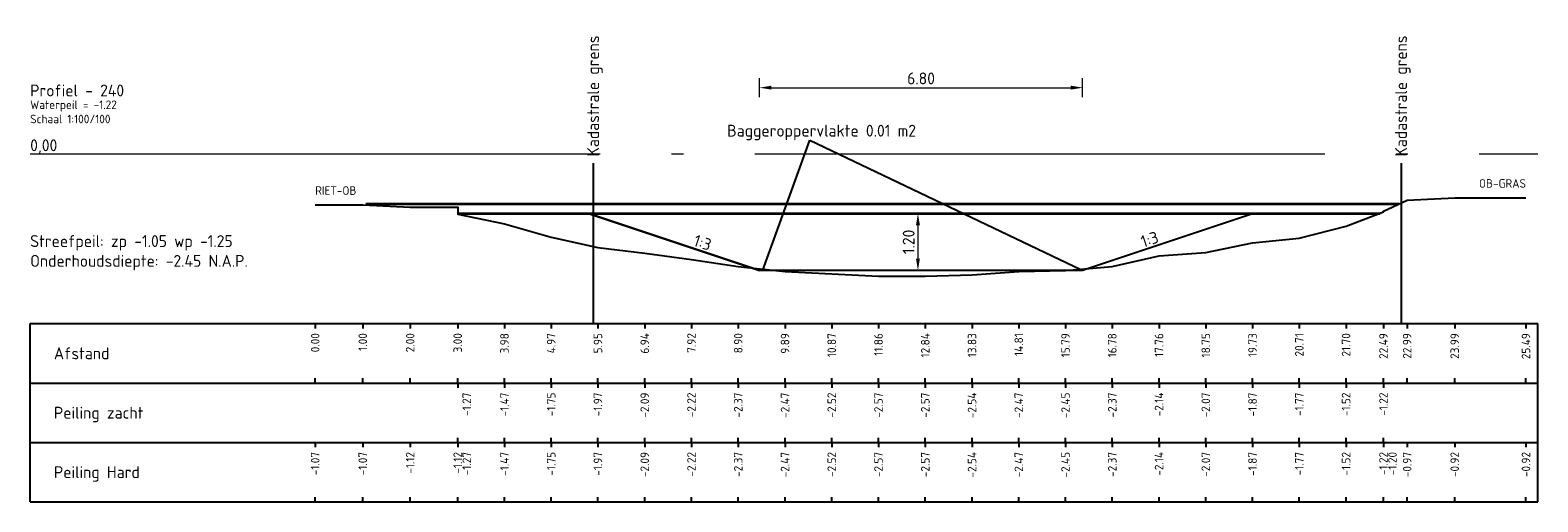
# Model space of a CAD drawing. Header units: metres. Extents: x 163463 to 198797, y 577287 to 592106.
# Tile 19 of 64: x 198349 to 198381, y 581539 to 581549. Entities that reach past the tile are written whole.
import ezdxf
from ezdxf.enums import TextEntityAlignment as Align

# ---------------------------------------------------------------- set-up
doc = ezdxf.new("R2010")
doc.units = ezdxf.units.M
doc.linetypes.add('AL-NAP_LIJN', pattern=[15.25, 12, -1.5, 0.25, -1.5])
for name, color, linetype in [('Afstandsbalk', 7, 'Continuous'), ('baggerarcering', 1, 'Continuous'), ('baggeroppervlak', 7, 'Continuous'), ('HardePeiling', 3, 'Continuous'), ('Kadastralegrens', 7, 'Continuous'), ('Legger', 2, 'Continuous'), ('Oever', 62, 'Continuous'), ('Teksten', 7, 'Continuous'), ('ZachtePeiling', 1, 'Continuous')]:
    doc.layers.add(name, color=color, linetype=linetype)
doc.layers.add('N-WA-WH-GRONDWATERLIJN-G', color=150, linetype='AL-GRONDWATERLIJN', lineweight=35)
doc.layers.add('X-XX-AL-NAP-G', color=7, linetype='AL-NAP_LIJN', lineweight=18)
doc.styles.add('NLCS-ISO', font='NLCS-ISO.ttf')
doc.styles.add('NLCS-ISO-M100-T25', font='NLCS-ISO.ttf', dxfattribs={"height": 0.25})
doc.linetypes.add('AL-GRONDWATERLIJN', pattern='A,6,[32,NLCS.SHX,S=1,R=0,X=0,Y=0],6', length=12)
doc.dimstyles.new('NLCS-M100-T25-PIJL_l3_h1', dxfattribs={"dimscale": 0.1, "dimtxt": 0.25, "dimasz": 2.5, "dimexe": 2, "dimexo": 2, "dimgap": 0.7, "dimtad": 1, "dimzin": 0, "dimdsep": 46, "dimtxsty": 'NLCS-ISO-M100-T25', "dimcen": 2.5, "dimdle": 2, "dimclrd": 256, "dimclre": 256, "dimclrt": 256, "dimadec": 1, "dimazin": 0, "dimtfac": 1, "dimtofl": 0, "dimtmove": 1, "dimatfit": 0, "dimfxl": 2, "dimfxlon": 1, "dimtfill": 1, "dimtfillclr": 256, "dimtolj": 1, "dimtzin": 0, "dimlwd": 18, "dimlwe": 18, "dimarcsym": 0})
pattern_1 = [(45, (198102.50411, 581471.00325), (-0.06735192, 0.06735192), [])]

# ---------------------------------------------------------------- blocks, each defined once
blk = doc.blocks.new('*D489')
at = {"lineweight": 18, "transparency": 16777216}
for p, q in [((198368.175, 581544.753), (198367.975, 581544.753)), ((198368.175, 581544.503), (198368.175, 581543.803)), ((198368.175, 581543.553), (198367.975, 581543.553))]:
    blk.add_line(p, q, dxfattribs=at)
at = {"transparency": 16777216}
for points in [[(198368.134, 581544.503), (198368.217, 581544.503), (198368.175, 581544.753)], [(198368.134, 581543.803), (198368.217, 581543.803), (198368.175, 581543.553)]]:
    blk.add_solid(points, dxfattribs=at)
at = {"layer": 'Defpoints', "color": 0, "transparency": 16777216}
for p in [(198368.175, 581544.753), (198368.175, 581543.553), (198368.175, 581543.553)]:
    blk.add_point(p, dxfattribs=at)
at = {"transparency": 16777216, "insert": (198367.98, 581544.153), "char_height": 0.25, "attachment_point": 5, "rotation": 90, "style": 'NLCS-ISO-M100-T25', "bg_fill": 3, "box_fill_scale": 1.1, "bg_fill_color": 256, "bg_fill_true_color": 13158600, "bg_fill_transparency": 0}
blk.add_mtext('\\A1;1.20', dxfattribs=at)
blk = doc.blocks.new('*D645')
at = {"lineweight": 18, "transparency": 16777216}
for p, q in [((198364.841, 581547.198), (198364.841, 581547.598)), ((198365.091, 581547.398), (198371.391, 581547.398)), ((198371.641, 581547.198), (198371.641, 581547.598))]:
    blk.add_line(p, q, dxfattribs=at)
at = {"transparency": 16777216}
for points in [[(198365.091, 581547.44), (198365.091, 581547.357), (198364.841, 581547.398)], [(198371.391, 581547.44), (198371.391, 581547.357), (198371.641, 581547.398)]]:
    blk.add_solid(points, dxfattribs=at)
at = {"layer": 'Defpoints', "color": 0, "transparency": 16777216}
for p in [(198371.641, 581547.398), (198364.841, 581543.553), (198371.641, 581543.553)]:
    blk.add_point(p, dxfattribs=at)
at = {"transparency": 16777216, "insert": (198368.241, 581547.593), "char_height": 0.25, "attachment_point": 5, "style": 'NLCS-ISO-M100-T25', "bg_fill": 3, "box_fill_scale": 1.1, "bg_fill_color": 256, "bg_fill_true_color": 13158600, "bg_fill_transparency": 0}
blk.add_mtext('\\A1;6.80', dxfattribs=at)

msp = doc.modelspace()

# ---------------------------------------------------------------- hatches: boundary and pattern name
at = {"layer": 'baggerarcering'}
h = msp.add_hatch(dxfattribs=at)
h.set_pattern_fill('ANSI31', color=256, scale=0.03, style=0)
h.set_pattern_definition(pattern_1)
h.paths.add_polyline_path([(198364.693, 581543.603), (198364.841, 581543.553), (198365.181, 581543.553)])
h = msp.add_hatch(dxfattribs=at)
h.set_pattern_fill('ANSI31', color=256, scale=0.03, style=0)
h.set_pattern_definition(pattern_1)
h.paths.add_polyline_path([(198371.641, 581543.553), (198371.757, 581543.592), (198371.282, 581543.553)])

# ---------------------------------------------------------------- linework, layer by layer
at = {"layer": 'Afstandsbalk'}
for p, q in [((198349.489, 581542.433), (198381.224, 581542.433)), ((198349.489, 581538.683), (198349.489, 581542.433)), ((198355.489, 581542.433), (198355.489, 581542.333)), ((198356.489, 581542.433), (198356.489, 581542.333)), ((198357.488, 581542.433), (198357.488, 581542.333)), ((198358.488, 581542.433), (198358.488, 581542.333)), ((198359.472, 581542.433), (198359.472, 581542.333)), ((198360.457, 581542.433), (198360.457, 581542.333)), ((198361.44, 581542.433), (198361.44, 581542.333)), ((198362.425, 581542.433), (198362.425, 581542.333)), ((198363.409, 581542.433), (198363.409, 581542.333)), ((198364.393, 581542.433), (198364.393, 581542.333)), ((198365.378, 581542.433), (198365.378, 581542.333)), ((198366.361, 581542.433), (198366.361, 581542.333)), ((198367.345, 581542.433), (198367.345, 581542.333)), ((198368.33, 581542.433), (198368.33, 581542.333)), ((198369.314, 581542.433), (198369.314, 581542.333)), ((198370.298, 581542.433), (198370.298, 581542.333)), ((198371.282, 581542.433), (198371.282, 581542.333)), ((198372.266, 581542.433), (198372.266, 581542.333)), ((198373.25, 581542.433), (198373.25, 581542.333)), ((198374.235, 581542.433), (198374.235, 581542.333)), ((198375.219, 581542.433), (198375.219, 581542.333)), ((198376.203, 581542.433), (198376.203, 581542.333)), ((198377.187, 581542.433), (198377.187, 581542.333)), ((198377.974, 581542.433), (198377.974, 581542.333)), ((198378.474, 581542.433), (198378.474, 581542.333)), ((198379.474, 581542.433), (198379.474, 581542.333)), ((198380.974, 581542.433), (198380.974, 581542.333)), ((198381.224, 581538.683), (198381.224, 581542.433)), ((198355.489, 581541.183), (198355.489, 581541.283)), ((198356.489, 581541.183), (198356.489, 581541.283)), ((198357.488, 581541.183), (198357.488, 581541.283)), ((198358.488, 581541.183), (198358.488, 581541.283)), ((198359.472, 581541.183), (198359.472, 581541.283)), ((198360.457, 581541.183), (198360.457, 581541.283)), ((198361.44, 581541.183), (198361.44, 581541.283)), ((198362.425, 581541.183), (198362.425, 581541.283)), ((198363.409, 581541.183), (198363.409, 581541.283)), ((198364.393, 581541.183), (198364.393, 581541.283)), ((198365.378, 581541.183), (198365.378, 581541.283)), ((198366.361, 581541.183), (198366.361, 581541.283)), ((198367.345, 581541.183), (198367.345, 581541.283)), ((198368.33, 581541.183), (198368.33, 581541.283)), ((198369.314, 581541.183), (198369.314, 581541.283)), ((198370.298, 581541.183), (198370.298, 581541.283)), ((198371.282, 581541.183), (198371.282, 581541.283)), ((198372.266, 581541.183), (198372.266, 581541.283)), ((198373.25, 581541.183), (198373.25, 581541.283)), ((198374.235, 581541.183), (198374.235, 581541.283)), ((198375.219, 581541.183), (198375.219, 581541.283)), ((198376.203, 581541.183), (198376.203, 581541.283)), ((198377.187, 581541.183), (198377.187, 581541.283)), ((198377.974, 581541.183), (198377.974, 581541.283)), ((198378.474, 581541.183), (198378.474, 581541.283)), ((198379.474, 581541.183), (198379.474, 581541.283)), ((198380.974, 581541.183), (198380.974, 581541.283)), ((198349.489, 581541.183), (198381.224, 581541.183)), ((198358.488, 581541.183), (198358.488, 581541.083)), ((198359.472, 581541.183), (198359.472, 581541.083)), ((198360.457, 581541.183), (198360.457, 581541.083)), ((198361.44, 581541.183), (198361.44, 581541.083)), ((198362.425, 581541.183), (198362.425, 581541.083)), ((198363.409, 581541.183), (198363.409, 581541.083)), ((198364.393, 581541.183), (198364.393, 581541.083)), ((198365.378, 581541.183), (198365.378, 581541.083)), ((198366.361, 581541.183), (198366.361, 581541.083)), ((198367.345, 581541.183), (198367.345, 581541.083)), ((198368.33, 581541.183), (198368.33, 581541.083)), ((198369.314, 581541.183), (198369.314, 581541.083)), ((198370.298, 581541.183), (198370.298, 581541.083)), ((198371.282, 581541.183), (198371.282, 581541.083)), ((198372.266, 581541.183), (198372.266, 581541.083)), ((198373.25, 581541.183), (198373.25, 581541.083)), ((198374.235, 581541.183), (198374.235, 581541.083)), ((198375.219, 581541.183), (198375.219, 581541.083)), ((198376.203, 581541.183), (198376.203, 581541.083)), ((198377.187, 581541.183), (198377.187, 581541.083)), ((198377.974, 581541.183), (198377.974, 581541.083)), ((198358.488, 581539.933), (198358.488, 581540.033)), ((198359.472, 581539.933), (198359.472, 581540.033)), ((198360.457, 581539.933), (198360.457, 581540.033)), ((198361.44, 581539.933), (198361.44, 581540.033)), ((198362.425, 581539.933), (198362.425, 581540.033)), ((198363.409, 581539.933), (198363.409, 581540.033)), ((198364.393, 581539.933), (198364.393, 581540.033)), ((198365.378, 581539.933), (198365.378, 581540.033)), ((198366.361, 581539.933), (198366.361, 581540.033)), ((198367.345, 581539.933), (198367.345, 581540.033)), ((198368.33, 581539.933), (198368.33, 581540.033)), ((198369.314, 581539.933), (198369.314, 581540.033)), ((198370.298, 581539.933), (198370.298, 581540.033)), ((198371.282, 581539.933), (198371.282, 581540.033)), ((198372.266, 581539.933), (198372.266, 581540.033)), ((198373.25, 581539.933), (198373.25, 581540.033)), ((198374.235, 581539.933), (198374.235, 581540.033)), ((198375.219, 581539.933), (198375.219, 581540.033)), ((198376.203, 581539.933), (198376.203, 581540.033)), ((198377.187, 581539.933), (198377.187, 581540.033)), ((198377.974, 581539.933), (198377.974, 581540.033)), ((198349.489, 581539.933), (198381.224, 581539.933)), ((198355.489, 581539.933), (198355.489, 581539.833)), ((198356.489, 581539.933), (198356.489, 581539.833)), ((198357.488, 581539.933), (198357.488, 581539.833)), ((198358.488, 581539.933), (198358.488, 581539.833)), ((198358.488, 581539.933), (198358.488, 581539.833)), ((198359.472, 581539.933), (198359.472, 581539.833)), ((198360.457, 581539.933), (198360.457, 581539.833)), ((198361.44, 581539.933), (198361.44, 581539.833)), ((198362.425, 581539.933), (198362.425, 581539.833)), ((198363.409, 581539.933), (198363.409, 581539.833)), ((198364.393, 581539.933), (198364.393, 581539.833)), ((198365.378, 581539.933), (198365.378, 581539.833)), ((198366.361, 581539.933), (198366.361, 581539.833)), ((198367.345, 581539.933), (198367.345, 581539.833)), ((198368.33, 581539.933), (198368.33, 581539.833)), ((198369.314, 581539.933), (198369.314, 581539.833)), ((198370.298, 581539.933), (198370.298, 581539.833)), ((198371.282, 581539.933), (198371.282, 581539.833)), ((198372.266, 581539.933), (198372.266, 581539.833)), ((198373.25, 581539.933), (198373.25, 581539.833)), ((198374.235, 581539.933), (198374.235, 581539.833)), ((198375.219, 581539.933), (198375.219, 581539.833)), ((198376.203, 581539.933), (198376.203, 581539.833)), ((198377.187, 581539.933), (198377.187, 581539.833)), ((198377.974, 581539.933), (198377.974, 581539.833)), ((198377.974, 581539.933), (198377.974, 581539.833)), ((198378.474, 581539.933), (198378.474, 581539.833)), ((198379.474, 581539.933), (198379.474, 581539.833)), ((198380.974, 581539.933), (198380.974, 581539.833)), ((198355.489, 581538.683), (198355.489, 581538.783)), ((198356.489, 581538.683), (198356.489, 581538.783)), ((198357.488, 581538.683), (198357.488, 581538.783)), ((198358.488, 581538.683), (198358.488, 581538.783)), ((198358.488, 581538.683), (198358.488, 581538.783)), ((198359.472, 581538.683), (198359.472, 581538.783)), ((198360.457, 581538.683), (198360.457, 581538.783)), ((198361.44, 581538.683), (198361.44, 581538.783)), ((198362.425, 581538.683), (198362.425, 581538.783)), ((198363.409, 581538.683), (198363.409, 581538.783)), ((198364.393, 581538.683), (198364.393, 581538.783)), ((198365.378, 581538.683), (198365.378, 581538.783)), ((198366.361, 581538.683), (198366.361, 581538.783)), ((198367.345, 581538.683), (198367.345, 581538.783)), ((198368.33, 581538.683), (198368.33, 581538.783)), ((198369.314, 581538.683), (198369.314, 581538.783)), ((198370.298, 581538.683), (198370.298, 581538.783)), ((198371.282, 581538.683), (198371.282, 581538.783)), ((198372.266, 581538.683), (198372.266, 581538.783)), ((198373.25, 581538.683), (198373.25, 581538.783)), ((198374.235, 581538.683), (198374.235, 581538.783)), ((198375.219, 581538.683), (198375.219, 581538.783)), ((198376.203, 581538.683), (198376.203, 581538.783)), ((198377.187, 581538.683), (198377.187, 581538.783)), ((198377.974, 581538.683), (198377.974, 581538.783)), ((198377.974, 581538.683), (198377.974, 581538.783)), ((198378.474, 581538.683), (198378.474, 581538.783)), ((198379.474, 581538.683), (198379.474, 581538.783)), ((198380.974, 581538.683), (198380.974, 581538.783)), ((198349.489, 581538.683), (198381.224, 581538.683))]:
    msp.add_line(p, q, dxfattribs=at)
at = {"layer": 'baggeroppervlak'}
msp.add_line((198364.909, 581543.557), (198365.897, 581546.293), dxfattribs=at)
at = {"layer": 'baggeroppervlak', "flags": 128}
msp.add_lwpolyline([(198365.897, 581546.293), (198371.615, 581543.566)], dxfattribs=at)
at = {"layer": 'HardePeiling'}
msp.add_lwpolyline([(198358.488, 581544.783), (198358.488, 581544.733), (198359.472, 581544.533), (198360.457, 581544.253), (198361.44, 581544.033), (198362.425, 581543.913), (198363.409, 581543.783), (198364.393, 581543.633), (198365.378, 581543.533), (198366.361, 581543.483), (198367.345, 581543.433), (198368.33, 581543.433), (198369.314, 581543.463), (198370.298, 581543.533), (198371.282, 581543.553), (198372.266, 581543.633), (198373.25, 581543.863), (198374.235, 581543.933), (198375.219, 581544.133), (198376.203, 581544.233), (198377.187, 581544.483), (198377.974, 581544.783), (198377.974, 581544.783)], dxfattribs=at)
at = {"layer": 'Kadastralegrens'}
for p, q in [((198361.339, 581545.812), (198361.339, 581542.433)), ((198378.344, 581545.812), (198378.344, 581542.433))]:
    msp.add_line(p, q, dxfattribs=at)
at = {"layer": 'N-WA-WH-GRONDWATERLIJN-G'}
for p, q in [((198356.553, 581544.953), (198378.3, 581544.953)), ((198358.488, 581544.753), (198377.895, 581544.753))]:
    msp.add_line(p, q, dxfattribs=at)
at = {"layer": 'Oever'}
for points in [[(198377.974, 581544.783), (198377.974, 581544.803), (198378.474, 581545.033), (198379.474, 581545.083), (198380.974, 581545.083)], [(198355.489, 581544.933), (198356.489, 581544.933), (198357.488, 581544.883), (198358.488, 581544.883), (198358.488, 581544.783)]]:
    msp.add_lwpolyline(points, dxfattribs=at)
at = {"layer": 'X-XX-AL-NAP-G'}
msp.add_line((198349.489, 581546.003), (198381.224, 581546.003), dxfattribs=at)
at = {"layer": 'ZachtePeiling'}
msp.add_lwpolyline([(198358.488, 581544.783), (198358.488, 581544.733), (198359.472, 581544.533), (198360.457, 581544.253), (198361.44, 581544.033), (198362.425, 581543.913), (198363.409, 581543.783), (198364.393, 581543.633), (198365.378, 581543.533), (198366.361, 581543.483), (198367.345, 581543.433), (198368.33, 581543.433), (198369.314, 581543.463), (198370.298, 581543.533), (198371.282, 581543.553), (198372.266, 581543.633), (198373.25, 581543.863), (198374.235, 581543.933), (198375.219, 581544.133), (198376.203, 581544.233), (198377.187, 581544.483), (198377.974, 581544.783), (198377.974, 581544.783)], dxfattribs=at)

# ---------------------------------------------------------------- texts
at = {"layer": 'baggeroppervlak', "style": 'NLCS-ISO'}
msp.add_text('Baggeroppervlakte 0.01 m2', height=0.25, dxfattribs=at).set_placement((198366.147, 581546.293), align=Align.BOTTOM_CENTER)
at = {"layer": 'Teksten', "style": 'NLCS-ISO'}
for p in [(198361.339, 581545.949), (198378.344, 581545.949)]:
    msp.add_text('Kadastrale grens', height=0.25, rotation=90, dxfattribs=at).set_placement(p, align=Align.MIDDLE_LEFT)
for s, height, p in [('Profiel - 240     ', 0.25, (198349.489, 581547.339)), ('Waterpeil = -1.22', 0.18, (198349.489, 581547.039)), ('Schaal 1:100/100', 0.18, (198349.489, 581546.739)), ('RIET-OB', 0.18, (198355.489, 581545.233)), ('Afstand', 0.25, (198349.989, 581541.808)), ('Peiling zacht', 0.25, (198349.989, 581540.558)), ('Peiling Hard', 0.25, (198349.989, 581539.308))]:
    msp.add_text(s, height=height, dxfattribs=at).set_placement(p, align=Align.MIDDLE_LEFT)
msp.add_text('OB-GRAS', height=0.18, dxfattribs=at).set_placement((198380.974, 581545.383), align=Align.MIDDLE_RIGHT)
for s, p in [('0.00', (198355.489, 581542.233)), ('1.00', (198356.489, 581542.233)), ('2.00', (198357.488, 581542.233)), ('3.00', (198358.488, 581542.233)), ('3.98', (198359.472, 581542.233)), ('4.97', (198360.457, 581542.233)), ('5.95', (198361.44, 581542.233)), ('6.94', (198362.425, 581542.233)), ('7.92', (198363.409, 581542.233)), ('8.90', (198364.393, 581542.233)), ('9.89', (198365.378, 581542.233)), ('10.87', (198366.361, 581542.233)), ('11.86', (198367.345, 581542.233)), ('12.84', (198368.33, 581542.233)), ('13.83', (198369.314, 581542.233)), ('14.81', (198370.298, 581542.233)), ('15.79', (198371.282, 581542.233)), ('16.78', (198372.266, 581542.233)), ('17.76', (198373.25, 581542.233)), ('18.75', (198374.235, 581542.233)), ('19.73', (198375.219, 581542.233)), ('20.71', (198376.203, 581542.233)), ('21.70', (198377.187, 581542.233)), ('22.49', (198377.974, 581542.233)), ('22.99', (198378.474, 581542.233)), ('23.99', (198379.474, 581542.233)), ('25.49', (198380.974, 581542.233)), ('-1.27', (198358.678, 581540.983)), ('-1.47', (198359.472, 581540.983)), ('-1.75', (198360.457, 581540.983)), ('-1.97', (198361.44, 581540.983)), ('-2.09', (198362.425, 581540.983)), ('-2.22', (198363.409, 581540.983)), ('-2.37', (198364.393, 581540.983)), ('-2.47', (198365.378, 581540.983)), ('-2.52', (198366.361, 581540.983)), ('-2.57', (198367.345, 581540.983)), ('-2.57', (198368.33, 581540.983)), ('-2.54', (198369.314, 581540.983)), ('-2.47', (198370.298, 581540.983)), ('-2.45', (198371.282, 581540.983)), ('-2.37', (198372.266, 581540.983)), ('-2.14', (198373.25, 581540.983)), ('-2.07', (198374.235, 581540.983)), ('-1.87', (198375.219, 581540.983)), ('-1.77', (198376.203, 581540.983)), ('-1.52', (198377.187, 581540.983)), ('-1.22', (198377.974, 581540.983)), ('-1.07', (198355.489, 581539.733)), ('-1.07', (198356.489, 581539.733)), ('-1.12', (198357.488, 581539.733)), ('-1.12', (198358.488, 581539.733)), ('-1.27', (198358.678, 581539.733)), ('-1.47', (198359.472, 581539.733)), ('-1.75', (198360.457, 581539.733)), ('-1.97', (198361.44, 581539.733)), ('-2.09', (198362.425, 581539.733)), ('-2.22', (198363.409, 581539.733)), ('-2.37', (198364.393, 581539.733)), ('-2.47', (198365.378, 581539.733)), ('-2.52', (198366.361, 581539.733)), ('-2.57', (198367.345, 581539.733)), ('-2.57', (198368.33, 581539.733)), ('-2.54', (198369.314, 581539.733)), ('-2.47', (198370.298, 581539.733)), ('-2.45', (198371.282, 581539.733)), ('-2.37', (198372.266, 581539.733)), ('-2.14', (198373.25, 581539.733)), ('-2.07', (198374.235, 581539.733)), ('-1.87', (198375.219, 581539.733)), ('-1.77', (198376.203, 581539.733)), ('-1.52', (198377.187, 581539.733)), ('-1.22', (198377.974, 581539.733)), ('-1.20', (198378.164, 581539.733)), ('-0.97', (198378.474, 581539.733)), ('-0.92', (198379.474, 581539.733)), ('-0.92', (198380.974, 581539.733))]:
    msp.add_text(s, height=0.18, rotation=90, dxfattribs=at).set_placement(p, align=Align.MIDDLE_RIGHT)
at = {"layer": 'Teksten', "char_height": 0.25, "width": 6.125, "attachment_point": 7, "style": 'NLCS-ISO'}
for s, insert in [('0,00 ', (198349.489, 581546.003)), ('Streefpeil: zp -1.05 wp -1.25 Onderhoudsdiepte: -2.45 N.A.P.', (198349.489, 581543.553))]:
    msp.add_mtext(s, dxfattribs=dict(at, insert=insert))

# ---------------------------------------------------------------- next in the draw order: dimensions: what is measured, and where the dimension line sits
dim = msp.add_aligned_dim(p1=(198368.175, 581544.753), p2=(198368.175, 581543.553), distance=0, dimstyle='NLCS-M100-T25-PIJL_l3_h1')
dim.commit()
dim.dimension.update_dxf_attribs({"geometry": '*D489', "text_midpoint": (198367.98, 581544.153)})

# ---------------------------------------------------------------- next in the draw order: linework, layer by layer
at = {"layer": 'Legger', "flags": 128}
msp.add_lwpolyline([(198375.241, 581544.753), (198371.641, 581543.553), (198364.841, 581543.553), (198361.241, 581544.753), (198364.841, 581543.553)], dxfattribs=at)

# ---------------------------------------------------------------- next in the draw order: texts
at = {"layer": 'baggeroppervlak', "char_height": 0.25, "width": 0.43481, "attachment_point": 8, "style": 'NLCS-ISO', "bg_fill": 3, "box_fill_scale": 1.1, "bg_fill_color": 256, "bg_fill_transparency": 0}
for insert, rotation in [((198373.091, 581544.089), 18.4349), ((198363.603, 581544.019), 341.5651)]:
    msp.add_mtext('1:3', dxfattribs=dict(at, insert=insert, rotation=rotation))

# ---------------------------------------------------------------- next in the draw order: dimensions: what is measured, and where the dimension line sits
dim = msp.add_linear_dim(base=(198371.641, 581547.398), p1=(198364.841, 581543.553), p2=(198371.641, 581543.553), dimstyle='NLCS-M100-T25-PIJL_l3_h1')
dim.commit()
dim.dimension.update_dxf_attribs({"geometry": '*D645', "text_midpoint": (198368.241, 581547.593)})

doc.saveas('drawing.dxf')
